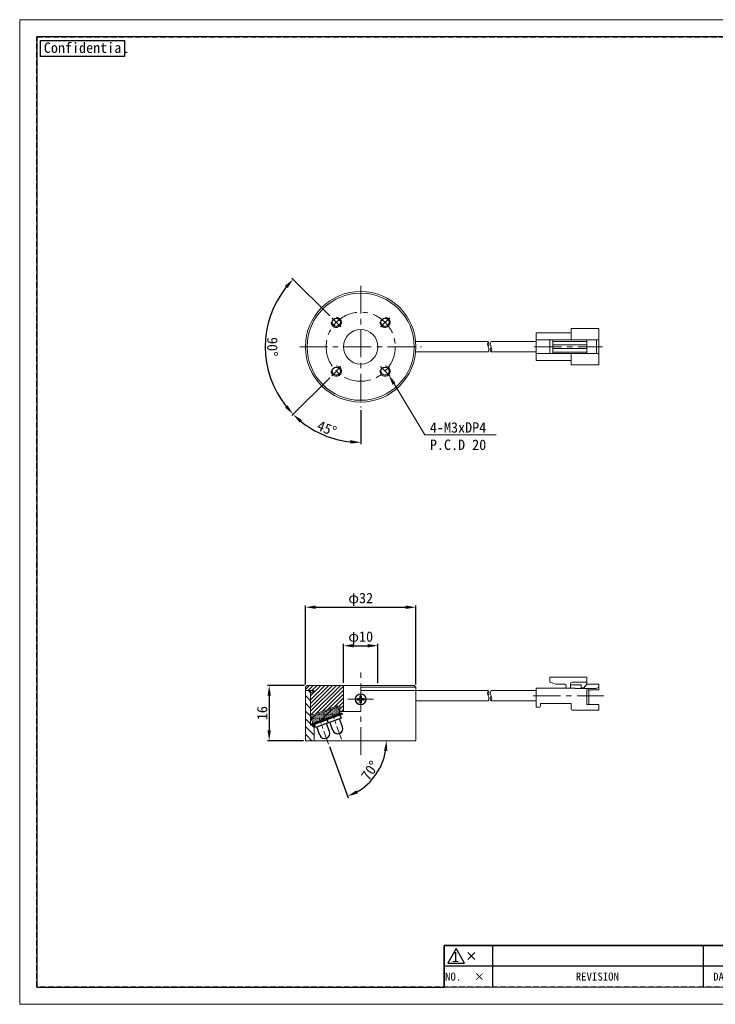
# Model space of a CAD drawing. Header units: millimetres. Extents: x -201 to 202, y 143 to 428.
# Tile 1 of 6: x -201 to 0, y 143 to 428. Entities that reach past the tile are written whole.
import ezdxf
from ezdxf import colors
from ezdxf.entities.mleader import LeaderData, LeaderLine
from ezdxf.enums import TextEntityAlignment as Align
from ezdxf.math import Vec2, Vec3

# ---------------------------------------------------------------- set-up
doc = ezdxf.new("R2010")
doc.units = ezdxf.units.MM
doc.header["$LTSCALE"] = 0.25
doc.linetypes.add('CENTER', pattern=[50.8, 31.75, -6.35, 6.35, -6.35])
doc.linetypes.add('HIDDEN', pattern=[9.525, 6.35, -3.175])
doc.layers.get('0').update_dxf_attribs({"lineweight": 30})
for name, color, linetype, lineweight in [('BASE', 7, 'Continuous', 20), ('CABLE', 7, 'Continuous', 20), ('CENTER', 1, 'CENTER', 9), ('COVER', 7, 'Continuous', 20), ('DIMENSION', 6, 'Continuous', 9), ('MAB4508', 7, 'Continuous', 20), ('R7M-2', 7, 'Continuous', 20)]:
    doc.layers.add(name, color=color, linetype=linetype, lineweight=lineweight)
doc.layers.add('EMPTY LINE', color=252, linetype='Continuous', lineweight=0, plot=False)
doc.layers.add('FORM', color=7, linetype='Continuous')
doc.layers.add('PCB ASSY', color=7, linetype='Continuous')
doc.styles.add('VS Standard', font='msgothic.ttc', dxfattribs={"height": 3})
doc.styles.add('VS Standard(小)', font='txt', dxfattribs={"height": 2.4})
doc.dimstyles.new('VS Standard x1', dxfattribs={"dimtxt": 3, "dimasz": 3, "dimexe": 0.5, "dimexo": 0.8, "dimgap": 0.5, "dimtad": 3, "dimrnd": 0.0001, "dimzin": 9, "dimdsep": 46, "dimtxsty": 'VS Standard', "dimcen": 0, "dimaunit": 1, "dimadec": 0, "dimazin": 2, "dimtfac": 1, "dimtmove": 0, "dimatfit": 2, "dimfxl": 1, "dimtolj": 1, "dimtzin": 0, "dimarcsym": 0})

# ---------------------------------------------------------------- blocks, each defined once
blk = doc.blocks.new('表題欄金物用_ver2.0.0')
at = {"layer": 'FORM', "color": 0}
for p, q in [((-11, 40.5), (-191, 40.5)), ((-191, 40.5), (-191, 28.5)), ((-110, 28.49), (-110, 40.5)), ((-39, 28.49), (-39, 40.49)), ((-29, 28.49), (-29, 40.49)), ((-11, 28.5), (-11, 40.5)), ((-39, 36.5), (-191, 36.5)), ((-24.54, 35.38), (-24.54, 29.78)), ((-13.42, 34.8), (-20.21, 33.59)), ((-13.42, 32.58), (-13.42, 34.8)), ((-39, 32.5), (-191, 32.5)), ((-27.34, 32.58), (-12.62, 32.58)), ((-20.21, 32.58), (-20.21, 33.59)), ((-20.21, 32.58), (-20.21, 31.57)), ((-13.42, 30.35), (-20.21, 31.57)), ((-13.42, 32.58), (-13.42, 30.35)), ((-11, 28.5), (-191, 28.5)), ((-191, 28.5), (-191, 11)), ((-176, 28.5), (-176, 11)), ((-161, 28.5), (-161, 11)), ((-146, 28.5), (-146, 11)), ((-131, 28.5), (-131, 11)), ((-96, 11), (-96, 28.5)), ((-11, 11), (-11, 28.5)), ((-272, 23), (-286, 23)), ((-286, 23), (-286, 17)), ((-211, 23), (-272, 23)), ((-272, 23), (-272, 17)), ((-211, 23), (-211, 17)), ((-199, 23), (-211, 23)), ((-199, 23), (-199, 17)), ((-191, 23), (-199, 23)), ((-131, 24.12), (-96, 24.12)), ((-279.19, 21), (-277.19, 19)), ((-279.19, 19), (-277.19, 21)), ((-96, 21), (-11, 21)), ((-131, 19.75), (-96, 19.75)), ((-286, 17), (-286, 11)), ((-272, 17), (-286, 17)), ((-272, 17), (-272, 11)), ((-211, 17), (-272, 17)), ((-211, 17), (-211, 11)), ((-199, 17), (-211, 17)), ((-199, 17), (-199, 11)), ((-191, 17), (-199, 17)), ((-96, 15.38), (-131, 15.38)), ((-11, 16), (-96, 16)), ((-191, 11), (-11, 11))]:
    blk.add_line(p, q, dxfattribs=at)
at = {"layer": 'FORM', "color": 0, "linetype": 'HIDDEN', "lineweight": 9}
for p, q in [((-156, 28.49), (-156, 40.49)), ((-75, 28.49), (-75, 40.49)), ((-11, 36.5), (-39, 36.5)), ((-116, 11), (-116, 28.5)), ((-78.5, 11), (-78.5, 28.5)), ((-131, 24.5), (-191, 24.5))]:
    blk.add_line(p, q, dxfattribs=at)
at = {"layer": 'FORM', "color": 0, "lineweight": 15}
blk.add_line((-191, 11), (-286, 11), dxfattribs=at)
at = {"layer": 'FORM', "color": 0}
blk.add_lwpolyline([(-282.58, 22.13), (-285.01, 17.93), (-280.16, 17.93)], close=True, dxfattribs=at)
for radius in [2, 1]:
    blk.add_circle((-24.54, 32.58), radius, dxfattribs=at)
at = {"layer": 'FORM', "color": 0, "attachment_point": 5}
for s, insert, char_height, width, style in [('{\\LMATERIAL}', (-173.5, 38.5), 2.4, 36.5, 'VS Standard(小)'), ('{\\LCHAMFER}   ', (-92.5, 38.5), 2.4, 35, 'VS Standard(小)'), ('{\\LUNIT}', (-34, 38.35), 2, 20, 'VS Standard'), ('{\\LMETHOD} 図法', (-20, 38.35), 2, 20, 'VS Standard'), ('{\\LTREATMENT}', (-173.5, 34.5), 2.4, 36.5, 'VS Standard(小)'), ('{\\LFINISHING}', (-92.5, 34.5), 2.4, 35, 'VS Standard(小)'), ('{\\T0.9;\\LTREATMENT CONTACT}', (-173.5, 30.5), 2, 36.5, 'VS Standard(小)'), ('{\\LDECENTRATION} ', (-92.5, 30.5), 2.4, 35, 'VS Standard(小)'), ('mm', (-34, 32.35), 2.8, 20, 'VS Standard'), ('{\\fＭＳ ゴシック|b0|i0|c128|p49;APPROVED}', (-183.5, 26.5), 2.3, 15, 'VS Standard'), ('{\\fＭＳ ゴシック|b0|i0|c128|p49;CHECKED}', (-168.5, 26.5), 2.3, 15, 'VS Standard'), ('{\\fＭＳ ゴシック|b0|i0|c128|p49;DESIGNED}', (-153.5, 26.5), 2.3, 15, 'VS Standard'), ('{\\fＭＳ ゴシック|b0|i0|c128|p49;DRAWN}', (-138.5, 26.5), 2.3, 15, 'VS Standard'), ('{\\W0.7;\\LTOLERANCE\\l }', (-123.5, 26.31), 1.7, 20, 'VS Standard(小)'), ('{\\LANGLE}', (-123.5, 21.94), 2, 14.9784, 'VS Standard(小)'), ('SCALE', (-123.5, 17.56), 2, 15, 'VS Standard(小)'), ('{\\fＭＳ ゴシック|b0|i0|c128|p49;NAME}', (-87.25, 18.5), 2.4, 15, 'VS Standard(小)'), ('NO.', (-283.44, 14), 2.3, 14, 'VS Standard'), ('\\pxi-3,l4,t4;×^I', (-276.99, 14), 2.3, 14, 'VS Standard'), ('REVISION', (-241.67, 14), 2.3, 46, 'VS Standard'), ('{\\fMS Gothic|b0|i0|c128|p49;DATE}', (-204.99, 14), 2.3, 12, 'VS Standard'), ('NAME', (-195, 14), 2.3, 8, 'VS Standard'), ('{\\fＭＳ ゴシック|b0|i0|c128|p49;DRAW NO.}', (-87.25, 13.5), 2.4, 15, 'VS Standard(小)'), ('{\\fＭＳ ゴシック|b0|i0|c128|p49;DATE}', (-123.5, 13.19), 2, 15, 'VS Standard(小)')]:
    blk.add_mtext(s, dxfattribs=dict(at, insert=insert, char_height=char_height, width=width, style=style))
at = {"layer": 'FORM', "color": 0, "insert": (-87.25, 24.75), "char_height": 2, "width": 16, "attachment_point": 5, "line_spacing_factor": 0.8, "style": 'VS Standard'}
blk.add_mtext('\\pxsm0.9;{\\LREMARK}   ', dxfattribs=at)
at = {"layer": 'FORM', "color": 0, "insert": (-282.79, 19.73), "char_height": 3, "attachment_point": 5, "style": 'VS Standard'}
blk.add_mtext('1', dxfattribs=at)
at = {"layer": 'FORM', "color": 0}
for tag, height, style, p in [('材料', 2.8, 'VS Standard', (-133, 38.5)), ('一般面取', 2.8, 'VS Standard', (-57, 38.5)), ('処理', 2.8, 'VS Standard', (-133, 34.5)), ('仕上', 2.8, 'VS Standard', (-57, 34.5)), ('処理接点', 2.8, 'VS Standard', (-133, 30.5)), ('偏芯', 2.8, 'VS Standard', (-57, 30.5)), ('一般公差', 2.4, 'VS Standard(小)', (-106, 26.31)), ('適用（機種名）', 3.6, 'VS Standard', (-44.75, 24.75)), ('角度', 2.4, 'VS Standard(小)', (-106, 21.94)), ('NAME', 3.5, 'VS Standard', (-44.75, 18.5)), ('SCALE', 2.4, 'VS Standard(小)', (-106, 17.56)), ('DATE', 2.4, 'VS Standard(小)', (-106, 13.19)), ('DRAW_NO.', 3.5, 'VS Standard', (-44.75, 13.5))]:
    blk.add_attdef(tag, text='', height=height, dxfattribs=dict(at, style=style)).set_placement(p, align=Align.MIDDLE_CENTER)
at = {"layer": 'FORM', "color": 0, "style": 'VS Standard'}
for tag, p in [('APPROVED', (-182.5, 15.06)), ('CHECKED', (-167.5, 15.18)), ('DESIGNED', (-152.5, 15.09)), ('DRAWN', (-137.5, 15.23))]:
    blk.add_attdef(tag, text='', height=4.5, dxfattribs=at).set_placement(p, align=Align.BOTTOM_CENTER)
blk = doc.blocks.new('*D262')
at = {"layer": 'Defpoints', "color": 0}
for p in [(-97.72, 246.55), (-107.72, 235.04), (-97.72, 235.04)]:
    blk.add_point(p, dxfattribs=at)
at = {"layer": 'DIMENSION', "color": 0, "lineweight": -2}
for p, q in [((-107.72, 235.84), (-107.72, 247.05)), ((-104.72, 246.55), (-100.72, 246.55)), ((-97.72, 235.84), (-97.72, 247.05))]:
    blk.add_line(p, q, dxfattribs=at)
at = {"layer": 'DIMENSION', "color": 0}
for points in [[(-104.72, 247.05), (-104.72, 246.05), (-107.72, 246.55)], [(-100.72, 246.05), (-100.72, 247.05), (-97.72, 246.55)]]:
    blk.add_solid(points, dxfattribs=at)
at = {"layer": 'DIMENSION', "color": 0, "insert": (-102.72, 248.79), "char_height": 3, "attachment_point": 5, "style": 'VS Standard'}
blk.add_mtext('\\A1;\\A1;φ10', dxfattribs=at)
blk = doc.blocks.new('*D263')
at = {"layer": 'Defpoints', "color": 0}
for p in [(-86.72, 257.69), (-118.72, 234.54), (-86.72, 234.54)]:
    blk.add_point(p, dxfattribs=at)
at = {"layer": 'DIMENSION', "color": 0, "lineweight": -2}
for p, q in [((-118.72, 235.34), (-118.72, 258.19)), ((-115.72, 257.69), (-89.72, 257.69)), ((-86.72, 235.34), (-86.72, 258.19))]:
    blk.add_line(p, q, dxfattribs=at)
at = {"layer": 'DIMENSION', "color": 0}
for points in [[(-115.72, 258.19), (-115.72, 257.19), (-118.72, 257.69)], [(-89.72, 257.19), (-89.72, 258.19), (-86.72, 257.69)]]:
    blk.add_solid(points, dxfattribs=at)
at = {"layer": 'DIMENSION', "color": 0, "insert": (-102.72, 259.94), "char_height": 3, "attachment_point": 5, "style": 'VS Standard'}
blk.add_mtext('\\A1;\\A1;φ32', dxfattribs=at)
blk = doc.blocks.new('*D264')
at = {"layer": 'Defpoints', "color": 0}
for p in [(-129.42, 340.24), (-111.12, 341.48), (-108.46, 338.83), (-108.46, 327.34), (-111.12, 324.69)]:
    blk.add_point(p, dxfattribs=at)
at = {"layer": 'DIMENSION', "color": 0, "lineweight": -2}
for p, q in [((-111.68, 342.04), (-122.62, 352.98)), ((-111.68, 324.12), (-122.62, 313.18))]:
    blk.add_line(p, q, dxfattribs=at)
blk.add_arc((-102.72, 333.08), 27.64, 141.2214, 218.7786, dxfattribs=at)
at = {"layer": 'DIMENSION', "color": 0}
for points in [[(-123.9, 350.06), (-124.64, 350.73), (-122.26, 352.63)], [(-124.64, 315.44), (-123.9, 316.1), (-122.26, 313.54)]]:
    blk.add_solid(points, dxfattribs=at)
at = {"layer": 'DIMENSION', "color": 0, "insert": (-128.31, 333.08), "char_height": 3, "attachment_point": 5, "rotation": 270, "style": 'VS Standard'}
blk.add_mtext('\\A1;90%%d', dxfattribs=at)
blk = doc.blocks.new('*D265')
at = {"layer": 'Defpoints', "color": 0}
for p in [(-102.72, 350.68), (-108.46, 327.34), (-111.12, 324.69), (-102.72, 315.48), (-116.56, 309.1)]:
    blk.add_point(p, dxfattribs=at)
at = {"layer": 'DIMENSION', "color": 0, "lineweight": -2}
for p, q in [((-111.68, 324.12), (-122.65, 313.15)), ((-102.72, 314.68), (-102.72, 304.89))]:
    blk.add_line(p, q, dxfattribs=at)
blk.add_arc((-102.72, 333.08), 27.69, 231.2104, 263.7896, dxfattribs=at)
at = {"layer": 'DIMENSION', "color": 0}
for points in [[(-119.73, 311.87), (-120.4, 311.13), (-122.3, 313.5)], [(-105.74, 305.05), (-105.69, 306.05), (-102.72, 305.39)]]:
    blk.add_solid(points, dxfattribs=at)
at = {"layer": 'DIMENSION', "color": 0, "insert": (-112.53, 309.4), "char_height": 3, "attachment_point": 5, "rotation": 337.5, "style": 'VS Standard'}
blk.add_mtext('\\A1;45%%d', dxfattribs=at)
blk = doc.blocks.new('*D267')
at = {"layer": 'Defpoints', "color": 0}
for p in [(-118.22, 235.04), (-129.23, 219.05), (-118.52, 219.05)]:
    blk.add_point(p, dxfattribs=at)
at = {"layer": 'DIMENSION', "color": 0, "lineweight": -2}
for p, q in [((-119.02, 235.04), (-129.73, 235.04)), ((-129.23, 232.04), (-129.23, 222.05)), ((-119.32, 219.05), (-129.73, 219.05))]:
    blk.add_line(p, q, dxfattribs=at)
at = {"layer": 'DIMENSION', "color": 0}
for points in [[(-128.73, 232.04), (-129.73, 232.04), (-129.23, 235.04)], [(-129.73, 222.05), (-128.73, 222.05), (-129.23, 219.05)]]:
    blk.add_solid(points, dxfattribs=at)
at = {"layer": 'DIMENSION', "color": 0, "insert": (-131.23, 227.04), "char_height": 3, "attachment_point": 5, "rotation": 90, "style": 'VS Standard'}
blk.add_mtext('\\A1;16', dxfattribs=at)
blk = doc.blocks.new('*D268')
at = {"layer": 'Defpoints', "color": 0}
for p in [(-114.75, 225.61), (-118.52, 219.05), (-112.01, 218.09), (-86.92, 219.05), (-100.61, 206.59)]:
    blk.add_point(p, dxfattribs=at)
at = {"layer": 'DIMENSION', "color": 0, "lineweight": -2}
blk.add_line((-111.74, 217.34), (-106.33, 202.49), dxfattribs=at)
blk.add_arc((-112.36, 219.05), 17.12, 300.054, 349.946, dxfattribs=at)
at = {"layer": 'DIMENSION', "color": 0}
for points in [[(-95.01, 216.01), (-96, 216.1), (-95.24, 219.05)], [(-104, 204.68), (-103.57, 203.78), (-106.5, 202.96)]]:
    blk.add_solid(points, dxfattribs=at)
at = {"layer": 'DIMENSION', "color": 0, "insert": (-100.02, 210.4), "char_height": 3, "attachment_point": 5, "rotation": 55, "style": 'VS Standard'}
blk.add_mtext('\\A1;70%%d', dxfattribs=at)

msp = doc.modelspace()

# ---------------------------------------------------------------- hatches: boundary and pattern name
at = {"layer": 'BASE'}
h = msp.add_hatch(dxfattribs=at)
h.set_pattern_fill('ANSI31', color=256, scale=0.5, angle=90, style=0)
h.set_pattern_definition([(135, (-801.8363, 104.7786), (-1.122532, -1.122532), [])])
h.paths.add_polyline_path([(-117.219, 233.544), (-118.719, 233.544), (-118.719, 219.245), (-118.519, 219.045), (-116.219, 219.045), (-116.219, 223.545), (-117.219, 223.545), (-117.219, 225.906), (-117.242, 225.968), (-117.219, 225.976)])
at = {"layer": 'COVER'}
h = msp.add_hatch(dxfattribs=at)
h.set_pattern_fill('ANSI31', color=256, scale=0.25, style=0)
h.set_pattern_definition([(45, (-148.3771, 178.4373), (-0.561266, 0.561266), [])])
h.paths.add_polyline_path([(-117.219, 226.496), (-116.719, 226.496), (-109.719, 229.044), (-108.719, 229.044), (-108.719, 227.544), (-107.719, 227.544), (-107.719, 235.044), (-118.219, 235.044), (-118.719, 234.544), (-118.719, 233.544), (-117.219, 233.544), (-116.219, 233.544), (-117.219, 232.744)])
at = {"layer": 'R7M-2'}
h = msp.add_hatch(dxfattribs=at)
h.set_pattern_fill('BRICK_LWEIGHT', color=256, scale=0.25, style=0)
h.set_pattern_definition([(45, (-148.377, 178.2373), (-1.571545, 1.571545), []), (0, (-148.3771, 178.2373), (0.1984375, 0.396875), [0, -0.396875])])
h.paths.add_polyline_path([(-117.242, 225.968), (-116.549, 224.092), (-108.634, 226.973), (-109.327, 228.849)])

# ---------------------------------------------------------------- linework, layer by layer
for centre in [(-109.79, 340.153), (-95.648, 340.153), (-109.79, 326.011), (-95.648, 326.011)]:
    msp.add_circle(centre, 1.2)
at = {"layer": 'BASE'}
for p, q in [((-118.719, 233.544), (-116.219, 233.544)), ((-118.719, 233.544), (-118.719, 219.245)), ((-117.219, 223.545), (-117.219, 233.544)), ((-102.719, 233.544), (-86.719, 233.544)), ((-86.719, 233.544), (-86.719, 219.245)), ((-116.219, 223.545), (-117.219, 223.545)), ((-116.219, 219.045), (-116.219, 223.545)), ((-118.719, 219.245), (-118.519, 219.045)), ((-86.919, 219.045), (-118.519, 219.045)), ((-86.719, 219.245), (-86.919, 219.045))]:
    msp.add_line(p, q, dxfattribs=at)
msp.add_circle((-102.719, 333.082), 16, dxfattribs=at)
at = {"layer": 'CABLE'}
for p, q in [((-51.923, 329.082), (-51.923, 337.082)), ((-51.923, 337.082), (-41.723, 337.082)), ((-41.723, 338.332), (-33.723, 338.332)), ((-41.723, 335.082), (-41.723, 338.332)), ((-33.723, 327.832), (-33.723, 338.332)), ((-65.773, 334.582), (-86.79, 334.582)), ((-51.923, 334.582), (-64.973, 334.582)), ((-51.923, 335.082), (-33.723, 335.082)), ((-47.946, 331.082), (-47.946, 335.082)), ((-47.056, 331.082), (-47.056, 335.082)), ((-47.056, 334.619), (-37.246, 334.619)), ((-47.056, 333.62), (-37.246, 333.62)), ((-37.246, 331.082), (-37.246, 335.082)), ((-34.457, 331.082), (-34.457, 335.082)), ((-86.79, 331.582), (-65.773, 331.582)), ((-64.973, 331.582), (-51.923, 331.582)), ((-51.923, 331.082), (-33.723, 331.082)), ((-47.056, 332.544), (-37.246, 332.544)), ((-47.056, 331.546), (-37.246, 331.546)), ((-41.723, 327.832), (-41.723, 331.082)), ((-51.923, 329.082), (-41.723, 329.082)), ((-41.723, 327.832), (-33.723, 327.832)), ((-65.773, 233.544), (-86.719, 233.544)), ((-64.973, 233.544), (-51.923, 233.544)), ((-86.719, 230.544), (-65.773, 230.544)), ((-64.973, 230.544), (-51.923, 230.544))]:
    msp.add_line(p, q, dxfattribs=at)
at = {"layer": 'CABLE', "color": 7, "linetype": 'Continuous'}
for p, q in [((-37.246, 237.422), (-47.946, 237.422)), ((-47.946, 236.027), (-47.946, 237.422)), ((-37.246, 235.422), (-37.246, 237.422)), ((-51.923, 228.794), (-51.923, 234.294)), ((-43.72, 234.294), (-51.923, 234.294)), ((-47.946, 236.027), (-46.218, 235.422)), ((-43.72, 235.422), (-46.218, 235.422)), ((-43.72, 234.294), (-40.583, 234.294)), ((-41.97, 234.294), (-41.97, 235.448)), ((-38.844, 235.241), (-41.97, 235.241)), ((-37.246, 235.951), (-41.48, 235.951)), ((-40.583, 234.145), (-40.583, 234.294)), ((-34.562, 234.145), (-40.583, 234.145)), ((-38.844, 234.369), (-38.844, 235.241)), ((-38.08, 234.369), (-38.844, 234.369)), ((-38.08, 234.369), (-37.246, 235.422)), ((-33.723, 235.422), (-37.246, 235.422)), ((-37.246, 229.543), (-37.246, 233.735)), ((-33.723, 233.735), (-37.246, 233.735)), ((-36.594, 229.543), (-36.594, 233.735)), ((-34.562, 234.145), (-33.723, 234.536)), ((-33.723, 233.735), (-33.723, 235.422)), ((-50.968, 228.794), (-51.923, 228.794)), ((-41.723, 229.794), (-50.668, 229.794)), ((-50.668, 229.094), (-50.668, 229.794)), ((-41.723, 228.222), (-41.723, 229.794)), ((-33.723, 229.543), (-37.246, 229.543)), ((-33.723, 227.922), (-33.723, 229.543)), ((-33.723, 227.922), (-41.423, 227.922))]:
    msp.add_line(p, q, dxfattribs=at)
at = {"layer": 'CABLE'}
for centre, start, end in [((-64.573, 333.832), 147.99462, 212.00538), ((-66.973, 333.832), 327.99462, 32.00538), ((-63.773, 333.832), 147.99462, 212.00538), ((-66.973, 332.332), 327.99462, 32.00538), ((-63.773, 332.332), 147.99462, 212.00538), ((-66.173, 332.332), 327.99462, 32.00538), ((-64.573, 232.794), 147.99462, 212.00538), ((-66.973, 232.794), 327.99462, 32.00538), ((-66.973, 231.294), 327.99462, 32.00538), ((-63.773, 232.794), 147.99462, 212.00538), ((-63.773, 231.294), 147.99462, 212.00538), ((-66.173, 231.294), 327.99462, 32.00538)]:
    msp.add_arc(centre, 1.415, start, end, dxfattribs=at)
at = {"layer": 'CABLE', "color": 7, "linetype": 'Continuous'}
for centre, radius, start, end in [((-43.72, 234.858), 0.564, 270, 90), ((-41.466, 235.448), 0.504, 88.46477, 180), ((-50.968, 229.094), 0.3, 270, 0), ((-41.423, 228.222), 0.3, 180, 270)]:
    msp.add_arc(centre, radius, start, end, dxfattribs=at)
at = {"layer": 'CENTER'}
for p, q in [((-102.719, 350.682), (-102.719, 315.482)), ((-102.719, 350.682), (-102.719, 315.482)), ((-120.319, 333.082), (-85.119, 333.082)), ((-120.319, 333.082), (-85.119, 333.082)), ((-52.449, 333.082), (-32.7, 333.082)), ((-102.719, 214.992), (-102.719, 239.992)), ((-106.469, 231.044), (-98.969, 231.044)), ((-52.737, 232.044), (-32.294, 232.044))]:
    msp.add_line(p, q, dxfattribs=at)
at = {"layer": 'CENTER', "color": 1, "linetype": 'CENTER'}
for p, q in [((-111.116, 341.479), (-108.465, 338.827)), ((-94.322, 341.479), (-96.974, 338.827)), ((-111.116, 324.685), (-108.465, 327.337)), ((-94.322, 324.685), (-96.974, 327.337))]:
    msp.add_line(p, q, dxfattribs=at)
at = {"layer": 'CENTER', "ltscale": 0.5}
for p, q in [((-112.011, 218.09), (-114.748, 225.608)), ((-108.253, 219.458), (-110.989, 226.976))]:
    msp.add_line(p, q, dxfattribs=at)
at = {"layer": 'CENTER'}
msp.add_circle((-102.719, 333.082), 10, dxfattribs=at)
at = {"layer": 'COVER'}
for p, q in [((-118.219, 235.044), (-118.719, 234.544)), ((-118.719, 233.544), (-118.719, 234.544)), ((-118.219, 235.044), (-87.219, 235.044)), ((-107.719, 235.044), (-107.719, 227.544)), ((-86.719, 234.544), (-102.719, 234.544)), ((-87.219, 235.044), (-86.719, 234.544)), ((-86.719, 234.544), (-86.719, 233.544)), ((-116.219, 233.544), (-118.719, 233.544)), ((-117.219, 232.744), (-116.219, 233.544)), ((-117.219, 226.496), (-117.219, 232.744)), ((-86.719, 233.544), (-102.719, 233.544)), ((-109.719, 229.044), (-116.719, 226.496)), ((-108.719, 229.044), (-109.719, 229.044)), ((-108.719, 227.544), (-108.719, 229.044)), ((-116.719, 226.496), (-117.219, 226.496)), ((-102.719, 227.544), (-108.719, 227.544))]:
    msp.add_line(p, q, dxfattribs=at)
for centre, radius in [((-102.719, 333.082), 15.5), ((-102.719, 333.082), 5), ((-102.719, 231.044), 1.6)]:
    msp.add_circle(centre, radius, dxfattribs=at)
for centre in [(-109.79, 340.153), (-95.648, 340.153), (-109.79, 326.011), (-95.648, 326.011)]:
    msp.add_arc(centre, 1.5, 176.98721, 90, dxfattribs=at)
at = {"layer": 'EMPTY LINE'}
for p, q in [((-201.5, 427.75), (-201.5, 142.75)), ((201.5, 427.75), (-201.5, 427.75)), ((-201.5, 142.75), (201.5, 142.75))]:
    msp.add_line(p, q, dxfattribs=at)
at = {"layer": 'FORM', "linetype": 'HIDDEN'}
msp.add_lwpolyline([(-196.5, 422.75), (196.5, 422.75), (196.5, 147.75), (-196.5, 147.75)], close=True, dxfattribs=at)
at = {"layer": 'FORM'}
msp.add_lwpolyline([(-196.5, 422.75), (-196.5, 147.75), (-78.5, 147.75), (-78.5, 159.75), (16.5, 159.75), (16.5, 177.25), (196.5, 177.25), (196.5, 422.75), (-196.5, 422.75)], close=True, dxfattribs=at)
at = {"layer": 'FORM', "lineweight": 30}
msp.add_lwpolyline([(-195.5, 421.75), (-171.109, 421.75), (-171.109, 417.088), (-195.5, 417.088)], close=True, dxfattribs=at)
at = {"layer": 'MAB4508'}
msp.add_lwpolyline([(-101.719, 231.294), (-101.719, 230.794), (-102.469, 230.794), (-102.469, 230.044), (-102.969, 230.044), (-102.969, 230.794), (-103.719, 230.794), (-103.719, 231.294), (-102.969, 231.294), (-102.969, 232.044), (-102.469, 232.044), (-102.469, 231.294)], close=True, dxfattribs=at)
msp.add_circle((-102.719, 231.044), 1.5, dxfattribs=at)
at = {"layer": 'PCB ASSY'}
for p, q in [((-117.019, 223.921), (-108.164, 227.144)), ((-108.028, 226.768), (-116.882, 223.545)), ((-112.385, 225.182), (-108.767, 226.499)), ((-112.042, 224.242), (-112.385, 225.182)), ((-108.425, 225.559), (-112.042, 224.242)), ((-107.969, 223.065), (-108.824, 225.414)), ((-108.767, 226.499), (-108.425, 225.559)), ((-108.164, 227.144), (-108.028, 226.768)), ((-116.882, 223.545), (-117.019, 223.921)), ((-116.143, 223.814), (-112.525, 225.131)), ((-115.801, 222.874), (-116.143, 223.814)), ((-112.183, 224.191), (-115.801, 222.874)), ((-114.547, 220.67), (-115.402, 223.02)), ((-111.728, 221.697), (-112.583, 224.046)), ((-112.525, 225.131), (-112.183, 224.191)), ((-110.788, 222.039), (-111.643, 224.388))]:
    msp.add_line(p, q, dxfattribs=at)
for centre in [(-109.379, 222.552), (-113.137, 221.184)]:
    msp.add_arc(centre, 1.5, 200, 20, dxfattribs=at)
at = {"layer": 'R7M-2'}
msp.add_lwpolyline([(-116.549, 224.092), (-117.242, 225.968), (-109.327, 228.849), (-108.634, 226.973)], close=True, dxfattribs=at)

# ---------------------------------------------------------------- block references
at = {"layer": 'FORM'}
ref = msp.add_blockref('表題欄金物用_ver2.0.0', (207.5, 136.75), dxfattribs=at)
ref.add_attrib('材料', '-', dxfattribs={"layer": 'EMPTY LINE', "color": 0, "height": 2.8, "style": 'VS Standard'}).set_placement((74.5, 175.25), align=Align.MIDDLE_CENTER)
ref.add_attrib('処理', '-', dxfattribs={"color": 0, "height": 2.8, "style": 'VS Standard'}).set_placement((74.5, 171.25), align=Align.MIDDLE_CENTER)
ref.add_attrib('処理接点', '-', dxfattribs={"color": 0, "height": 2.8, "style": 'VS Standard'}).set_placement((74.5, 167.25), align=Align.MIDDLE_CENTER)
ref.add_attrib('一般面取', '-', dxfattribs={"color": 0, "height": 2.8, "style": 'VS Standard'}).set_placement((150.5, 175.247), align=Align.MIDDLE_CENTER)
ref.add_attrib('仕上', '-', dxfattribs={"color": 0, "height": 2.8, "style": 'VS Standard'}).set_placement((150.5, 171.247), align=Align.MIDDLE_CENTER)
ref.add_attrib('偏芯', '-', dxfattribs={"color": 0, "height": 2.8, "style": 'VS Standard'}).set_placement((150.5, 167.247), align=Align.MIDDLE_CENTER)
ref.add_attrib('一般公差', '-', dxfattribs={"color": 0, "height": 2.4, "style": 'VS Standard(小)'}).set_placement((101.5, 163.062), align=Align.MIDDLE_CENTER)
ref.add_attrib('角度', '-', dxfattribs={"color": 0, "height": 2.4, "style": 'VS Standard(小)'}).set_placement((101.5, 158.688), align=Align.MIDDLE_CENTER)
ref.add_attrib('SCALE', '1 / 1', dxfattribs={"color": 0, "height": 2.4, "style": 'VS Standard(小)'}).set_placement((101.5, 154.312), align=Align.MIDDLE_CENTER)
ref.add_attrib('DATE', '2023/08/08', dxfattribs={"color": 0, "height": 2.4, "style": 'VS Standard(小)'}).set_placement((101.5, 149.938), align=Align.MIDDLE_CENTER)
ref.add_attrib('適用（機種名）', 'VDR-3210', dxfattribs={"color": 0, "height": 3.6, "style": 'VS Standard'}).set_placement((162.75, 161.5), align=Align.MIDDLE_CENTER)
ref.add_attrib('NAME', 'DRAWING ', dxfattribs={"color": 0, "height": 3.5, "style": 'VS Standard'}).set_placement((162.75, 155.25), align=Align.MIDDLE_CENTER)
ref.add_attrib('DRAW_NO.', 'L1100A-A00100', dxfattribs={"color": 0, "height": 3.5, "style": 'VS Standard'}).set_placement((162.75, 150.25), align=Align.MIDDLE_CENTER)
ref.add_attrib('DESIGNED', 'S.K.', dxfattribs={"color": 0, "height": 4.5, "style": 'VS Standard'}).set_placement((55, 151.841), align=Align.BOTTOM_CENTER)
ref.add_attrib('DRAWN', 'S.K.', dxfattribs={"color": 0, "height": 4.5, "style": 'VS Standard'}).set_placement((70, 151.985), align=Align.BOTTOM_CENTER)
ref.add_attrib('CHECKED', 'P.E.', dxfattribs={"color": 0, "height": 4.5, "style": 'VS Standard'}).set_placement((40, 151.927), align=Align.BOTTOM_CENTER)
ref.add_attrib('APPROVED', 'P.E.', dxfattribs={"color": 0, "height": 4.5, "style": 'VS Standard'}).set_placement((25, 151.812), align=Align.BOTTOM_CENTER)

# ---------------------------------------------------------------- texts
at = {"layer": 'FORM', "lineweight": 30, "insert": (-194.506, 421.139), "char_height": 3, "attachment_point": 1, "style": 'VS Standard'}
msp.add_mtext_dynamic_manual_height_columns('Confidential', width=3, gutter_width=15, heights=[0], dxfattribs=at)

# ---------------------------------------------------------------- dimensions: what is measured, and where the dimension line sits
at = {"layer": 'DIMENSION'}
for base, line1, line2, picture, middle in [((-129.419, 340.236), ((-111.116, 341.479), (-108.465, 338.827)), ((-111.116, 324.685), (-108.465, 327.337)), '*D264', (-128.308, 333.082)), ((-116.565, 309.101), ((-111.116, 324.685), (-108.465, 327.337)), ((-102.719, 350.682), (-102.719, 315.482)), '*D265', (-112.53, 309.396)), ((-100.612, 206.594), ((-112.011, 218.09), (-114.748, 225.608)), ((-86.919, 219.045), (-118.519, 219.045)), '*D268', (-100.018, 210.404))]:
    dim = msp.add_angular_dim_2l(base=base, line1=line1, line2=line2, dimstyle='VS Standard x1', dxfattribs=at)
    dim.commit()
    dim.dimension.update_dxf_attribs({"geometry": picture, "text_midpoint": middle})
for base, p1, p2, picture, middle in [((-86.719, 257.692), (-118.719, 234.544), (-86.719, 234.544), '*D263', (-102.719, 259.937)), ((-97.719, 246.547), (-107.719, 235.044), (-97.719, 235.044), '*D262', (-102.719, 248.791))]:
    dim = msp.add_linear_dim(base=base, p1=p1, p2=p2, text='\\A1;φ<>', dimstyle='VS Standard x1', dxfattribs=at)
    dim.commit()
    dim.dimension.update_dxf_attribs({"geometry": picture, "text_midpoint": middle})
dim = msp.add_linear_dim(base=(-129.227, 219.045), p1=(-118.219, 235.044), p2=(-118.519, 219.045), angle=90, dimstyle='VS Standard x1', dxfattribs=at)
dim.commit()
dim.dimension.update_dxf_attribs({"geometry": '*D267', "text_midpoint": (-131.227, 227.044)})

# ---------------------------------------------------------------- leaders
ml = msp.add_multileader_mtext('Standard', dxfattribs=at)
ml.set_content('4-M3xDP4\\PP.C.D 20', color=256, style='VS Standard')
ml.set_leader_properties(color=256, linetype='ByLayer', lineweight=-1)
ml.build(insert=Vec2(0, 0))
ml.multileader.update_dxf_attribs({"has_dogleg": 0, "text_left_attachment_type": 6, "text_right_attachment_type": 6, "dogleg_length": 0.36, "arrow_head_size": 3})
ctx = ml.context
ctx.base_point, ctx.char_height, ctx.arrow_head_size, ctx.landing_gap_size, ctx.plane_origin = Vec3(-84.181, 307.616), 3, 3, 1.5, Vec3(15.214, 331.063)
ctx.left_attachment, ctx.right_attachment = 6, 6
notes = []
notes.append((ctx, [(0, (1, 1, 0), (-84.541, 307.616), (1, 0), 0.36, [(0, [(-94.616, 324.923)], 0, [])])]))
ctx.mtext.insert, ctx.mtext.flow_direction = Vec3(-82.681, 311.216), 5
for ctx, leaders in notes:
    for number, flags, end, landing, length, lines in leaders:
        leader = LeaderData()
        leader.index, (leader.has_last_leader_line, leader.has_dogleg_vector, leader.attachment_direction) = number, flags
        leader.last_leader_point, leader.dogleg_vector, leader.dogleg_length = Vec3(end), Vec3(landing), length
        for number, points, colour, breaks in lines:
            line = LeaderLine()
            line.index, line.vertices, line.color, line.breaks = number, Vec3.list(points), colors.encode_raw_color(colour), breaks
            leader.lines.append(line)
        ctx.leaders.append(leader)

doc.saveas('drawing.dxf')
